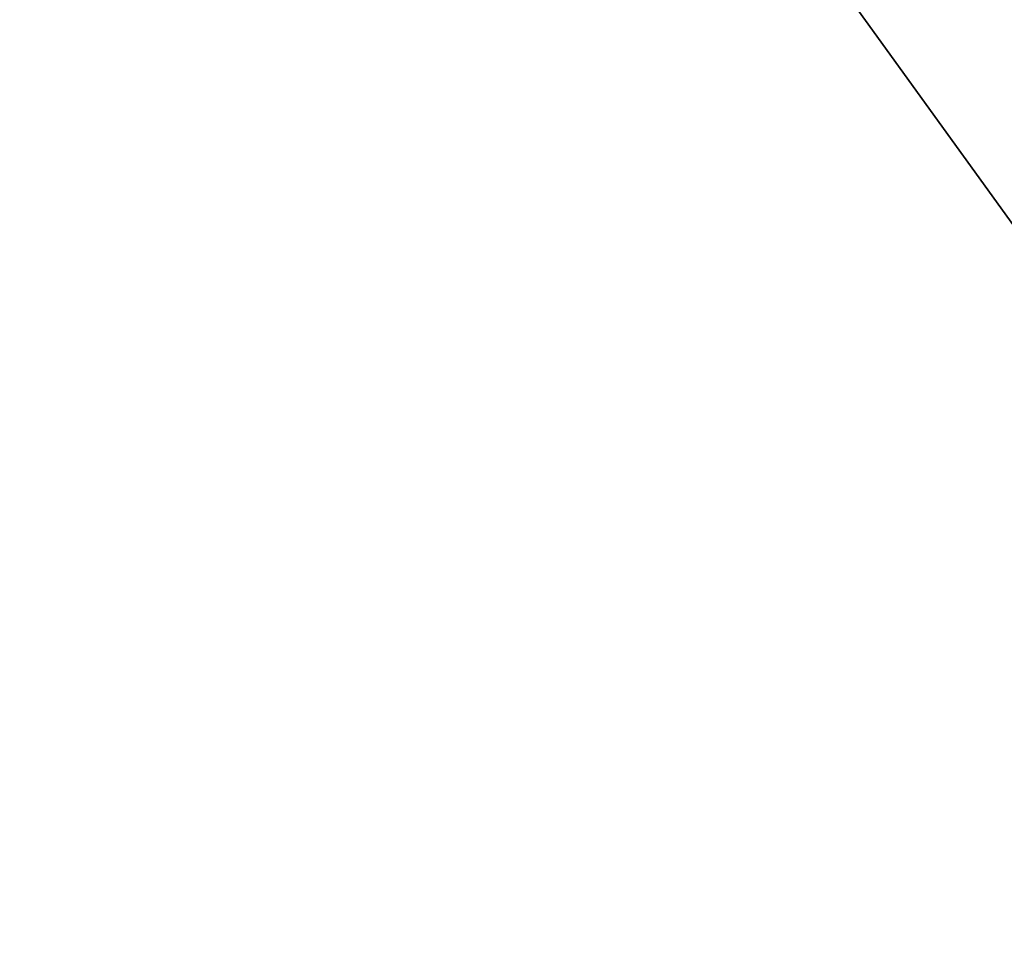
# Model space of a CAD drawing. Header units: millimetres. Extents: x 45 to 395, y 46 to 411.
# Tile 100 of 256: x 126.73 to 127.83, y 130.35 to 131.39. Entities that reach past the tile are written whole.
import ezdxf

# ---------------------------------------------------------------- set-up
doc = ezdxf.new("R2010")
doc.units = ezdxf.units.MM
doc.header["$LTSCALE"] = 25.4
doc.layers.get('0').update_dxf_attribs({"true_color": 0xff5454})

# ---------------------------------------------------------------- blocks, each defined once
blk = doc.blocks.new('HERMANOS-III-8030.STL')
at = {"color": 250, "true_color": 0x262626}
mesh = blk.add_polyface(dxfattribs=at)
corners = [(117.3954, 134.7324, 27.6591), (128.9191, 136.2421, 46.8457), (119.3124, 130.7268, 27.6591), (127.7169, 138.7542, 46.8457)]
mesh.append_faces([[corners[k] for k in face] for face in [(0, 1, 2), (1, 0, 3)]], dxfattribs={"vtx0": -1, "color": 250})
mesh = blk.add_polyface(dxfattribs=at)
corners = [(128.3183, 135.8971, 47.2457), (116.7499, 134.4809, 28.0591), (118.7115, 130.3819, 28.0591), (127.0714, 138.5027, 47.2457)]
mesh.append_faces([[corners[k] for k in face] for face in [(0, 1, 2), (1, 0, 3)]], dxfattribs={"vtx0": -1, "color": 250})
at = {"color": 44, "true_color": 0x92621c}
mesh = blk.add_polyface(dxfattribs=at)
corners = [(125.5628, 134.3234, 131.7495), (128.3171, 130.5103, 41.7495), (128.3171, 130.5103, 131.7495), (125.5628, 134.3234, 41.7495)]
mesh.append_faces([[corners[k] for k in face] for face in [(0, 1, 2), (1, 0, 3)]], dxfattribs={"vtx0": -1, "color": 44})
at = {"color": 250, "true_color": 0x262626}
mesh = blk.add_polyface(dxfattribs=at)
corners = [(134.1532, 129.5777, 47.2457), (124.3449, 123.2824, 28.0591), (127.8907, 120.4404, 28.0591), (131.8992, 131.3842, 47.2457)]
mesh.append_faces([[corners[k] for k in face] for face in [(0, 1, 2), (1, 0, 3)]], dxfattribs={"vtx0": -1, "color": 250})

msp = doc.modelspace()

# ---------------------------------------------------------------- block references
at = {"color": 0}
msp.add_blockref('HERMANOS-III-8030.STL', (0, 0), dxfattribs=at)

doc.saveas('drawing.dxf')
